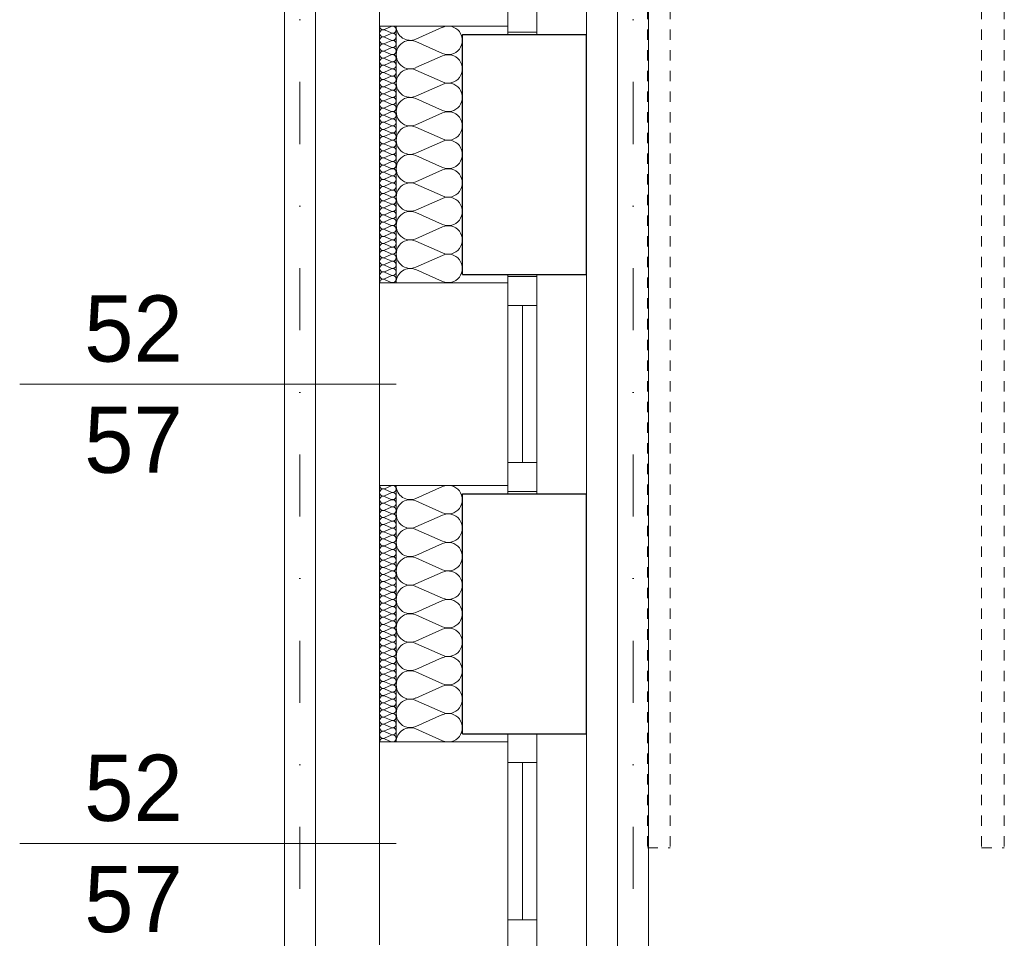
# Model space of a CAD drawing. Extents: x -613240 to -325500, y -25863 to 152403.
# Tile 238 of 254: x -431355 to -428975, y 137568 to 139788. Entities that reach past the tile are written whole.
import ezdxf

# ---------------------------------------------------------------- set-up
doc = ezdxf.new("R2010")
doc.units = 0
doc.header["$MEASUREMENT"] = 0
for name, pattern in [('Dot & Dashed', [450, 150, -150, 0, -150]), ('Hidden Line', [50, 25, -25]), ('Przerywana', [320, 160, -160])]:
    doc.linetypes.add(name, pattern=pattern)
doc.layers.add('Arch ocieplenie', color=7, linetype='Continuous')
doc.layers.add('Inwent Izolacje', color=7, linetype='Continuous')
for name, color, linetype, lineweight, true_color in [('Arch ocieplenie_Nr_Pióra__9', 7, 'Continuous', 13, 0x3dad99), ('Arch wykończenie_Nr_Pióra__3', 7, 'Continuous', 18, 0xff6600), ('Inwent Izolacje_Nr_Pióra__2', 7, 'Continuous', 13, 0x7f7f7f), ('INWENT KONST. DREWNIANA_Nr_Pióra__2', 7, 'Continuous', 13, 0x7f7f7f), ('INWENT.ŚCIANY_Nr_Pióra__2', 7, 'Continuous', 13, 0x7f7f7f), ('INWENT.ŚCIANY_Nr_Pióra__3', 7, 'Continuous', 18, 0xff6600)]:
    doc.layers.add(name, color=color, linetype=linetype, lineweight=lineweight, true_color=true_color)
for name, color, linetype, lineweight in [('INWENT DACH_Nr_Pióra__21', 7, 'Continuous', 9), ('INWENT KONST. DREWNIANA_Nr_Pióra__21', 7, 'Continuous', 9), ('INWENT. OKNA_Nr_Pióra__21', 7, 'Continuous', 9), ('INWENT. OKNA_Nr_Pióra__5', 7, 'Continuous', 13), ('INWENT.ŚCIANY_Nr_Pióra__1', 7, 'Continuous', 25), ('INWENT.ŚCIANY_Nr_Pióra__21', 7, 'Continuous', 9)]:
    doc.layers.add(name, color=color, linetype=linetype, lineweight=lineweight)
doc.styles.add('GENERATED_STYLE_5', font='txt')

# ---------------------------------------------------------------- blocks, each defined once
blk = doc.blocks.new('Izolacja cieplna 14_247', base_point=(-430484.9, 139772.6))
at = {"layer": 'Arch ocieplenie_Nr_Pióra__9', "linetype": 'Continuous'}
for p, q in [((-430456.9, 139771.9), (-430473, 139764.7)), ((-430473, 139763.3), (-430456.9, 139756.1)), ((-430456.9, 139754.6), (-430473, 139747.5)), ((-430473, 139746), (-430456.9, 139738.9)), ((-430456.9, 139737.4), (-430473, 139730.3)), ((-430473, 139728.8), (-430456.9, 139721.6)), ((-430456.9, 139720.2), (-430473, 139713)), ((-430473, 139711.6), (-430456.9, 139704.4)), ((-430456.9, 139703), (-430473, 139695.8)), ((-430473, 139694.4), (-430456.9, 139687.2)), ((-430456.9, 139685.8), (-430473, 139678.6)), ((-430473, 139677.1), (-430456.9, 139670)), ((-430456.9, 139668.5), (-430473, 139661.4)), ((-430473, 139659.9), (-430456.9, 139652.8)), ((-430456.9, 139651.3), (-430473, 139644.1)), ((-430473, 139642.7), (-430456.9, 139635.5)), ((-430456.9, 139634.1), (-430473, 139626.9)), ((-430473, 139625.5), (-430456.9, 139618.3)), ((-430456.9, 139616.9), (-430473, 139609.7)), ((-430473, 139608.3), (-430456.9, 139601.1)), ((-430456.9, 139599.6), (-430473, 139592.5)), ((-430473, 139591), (-430456.9, 139583.9)), ((-430456.9, 139582.4), (-430473, 139575.3)), ((-430473, 139573.8), (-430456.9, 139566.6)), ((-430456.9, 139565.2), (-430473, 139558)), ((-430473, 139556.6), (-430456.9, 139549.4)), ((-430456.9, 139548), (-430473, 139540.8)), ((-430473, 139539.4), (-430456.9, 139532.2)), ((-430456.9, 139530.8), (-430473, 139523.6)), ((-430473, 139522.1), (-430456.9, 139515)), ((-430456.9, 139513.5), (-430473, 139506.4)), ((-430473, 139504.9), (-430456.9, 139497.8)), ((-430456.9, 139496.3), (-430473, 139489.1)), ((-430473, 139487.7), (-430456.9, 139480.5)), ((-430456.9, 139479.1), (-430473, 139471.9)), ((-430473, 139470.5), (-430456.9, 139463.3)), ((-430456.9, 139461.9), (-430473, 139454.7)), ((-430473, 139453.3), (-430456.9, 139446.1)), ((-430456.9, 139444.6), (-430473, 139437.5)), ((-430473, 139436), (-430456.9, 139428.9)), ((-430456.9, 139427.4), (-430473, 139420.3)), ((-430473, 139418.8), (-430456.9, 139411.6)), ((-430456.9, 139410.2), (-430473, 139403)), ((-430473, 139401.6), (-430456.9, 139394.4)), ((-430456.9, 139393), (-430473, 139385.8)), ((-430473, 139384.4), (-430456.9, 139377.2)), ((-430456.9, 139375.8), (-430473, 139368.6)), ((-430473, 139367.1), (-430456.9, 139360)), ((-430456.9, 139358.5), (-430473, 139351.4)), ((-430473, 139349.9), (-430456.9, 139342.8)), ((-430456.9, 139341.3), (-430473, 139334.1)), ((-430473, 139332.7), (-430456.9, 139325.5)), ((-430456.9, 139324.1), (-430473, 139316.9)), ((-430473, 139315.5), (-430456.9, 139308.3)), ((-430456.9, 139306.9), (-430473, 139299.7)), ((-430473, 139298.3), (-430456.9, 139291.1)), ((-430456.9, 139289.6), (-430473, 139282.5)), ((-430473, 139281), (-430456.9, 139273.9)), ((-430456.9, 139272.4), (-430473, 139265.3)), ((-430473, 139263.8), (-430456.9, 139256.6)), ((-430456.9, 139255.2), (-430473, 139248)), ((-430473, 139246.6), (-430456.9, 139239.4)), ((-430456.9, 139238), (-430473, 139230.8)), ((-430473, 139229.4), (-430456.9, 139222.2)), ((-430456.9, 139220.8), (-430473, 139213.6)), ((-430473, 139212.1), (-430456.9, 139205)), ((-430456.9, 139203.5), (-430473, 139196.4)), ((-430473, 139194.9), (-430456.9, 139187.8)), ((-430456.9, 139186.3), (-430473, 139179.1)), ((-430473, 139177.7), (-430456.9, 139170.5)), ((-430456.9, 139169.1), (-430473, 139161.9)), ((-430473, 139160.5), (-430456.9, 139153.3))]:
    blk.add_line(p, q, dxfattribs=at)
for centre, start_param, end_param in [((-430476.4, 139755.4), 2.7288, 6.695979), ((-430476.4, 139772.6), 4.712389, 6.695979), ((-430453.5, 139764), 5.870392, 9.837571), ((-430453.5, 139746.8), 5.870392, 9.837571), ((-430476.4, 139738.1), 2.7288, 6.695979), ((-430476.4, 139720.9), 2.7288, 6.695979), ((-430453.5, 139729.5), 5.870392, 9.837571), ((-430476.4, 139703.7), 2.7288, 6.695979), ((-430453.5, 139712.3), 5.870392, 9.837571), ((-430476.4, 139686.5), 2.7288, 6.695979), ((-430453.5, 139695.1), 5.870392, 9.837571), ((-430453.5, 139677.9), 5.870392, 9.837571), ((-430476.4, 139669.3), 2.7288, 6.695979), ((-430476.4, 139652), 2.7288, 6.695979), ((-430453.5, 139660.6), 5.870392, 9.837571), ((-430476.4, 139634.8), 2.7288, 6.695979), ((-430453.5, 139643.4), 5.870392, 9.837571), ((-430453.5, 139626.2), 5.870392, 9.837571), ((-430476.4, 139617.6), 2.7288, 6.695979), ((-430453.5, 139609), 5.870392, 9.837571), ((-430476.4, 139600.4), 2.7288, 6.695979), ((-430476.4, 139583.1), 2.7288, 6.695979), ((-430453.5, 139591.8), 5.870392, 9.837571), ((-430476.4, 139565.9), 2.7288, 6.695979), ((-430453.5, 139574.5), 5.870392, 9.837571), ((-430453.5, 139557.3), 5.870392, 9.837571), ((-430476.4, 139548.7), 2.7288, 6.695979), ((-430476.4, 139531.5), 2.7288, 6.695979), ((-430453.5, 139540.1), 5.870392, 9.837571), ((-430476.4, 139514.3), 2.7288, 6.695979), ((-430453.5, 139522.9), 5.870392, 9.837571), ((-430476.4, 139497), 2.7288, 6.695979), ((-430453.5, 139505.6), 5.870392, 9.837571), ((-430453.5, 139488.4), 5.870392, 9.837571), ((-430476.4, 139479.8), 2.7288, 6.695979), ((-430476.4, 139462.6), 2.7288, 6.695979), ((-430453.5, 139471.2), 5.870392, 9.837571), ((-430476.4, 139445.4), 2.7288, 6.695979), ((-430453.5, 139454), 5.870392, 9.837571), ((-430453.5, 139436.8), 5.870392, 9.837571), ((-430476.4, 139428.1), 2.7288, 6.695979), ((-430453.5, 139419.5), 5.870392, 9.837571), ((-430476.4, 139410.9), 2.7288, 6.695979), ((-430476.4, 139393.7), 2.7288, 6.695979), ((-430453.5, 139402.3), 5.870392, 9.837571), ((-430476.4, 139376.5), 2.7288, 6.695979), ((-430453.5, 139385.1), 5.870392, 9.837571), ((-430453.5, 139367.9), 5.870392, 9.837571), ((-430476.4, 139359.3), 2.7288, 6.695979), ((-430476.4, 139342), 2.7288, 6.695979), ((-430453.5, 139350.6), 5.870392, 9.837571), ((-430476.4, 139324.8), 2.7288, 6.695979), ((-430453.5, 139333.4), 5.870392, 9.837571), ((-430453.5, 139316.2), 5.870392, 9.837571), ((-430476.4, 139307.6), 2.7288, 6.695979), ((-430453.5, 139299), 5.870392, 9.837571), ((-430476.4, 139290.4), 2.7288, 6.695979), ((-430476.4, 139273.1), 2.7288, 6.695979), ((-430453.5, 139281.8), 5.870392, 9.837571), ((-430476.4, 139255.9), 2.7288, 6.695979), ((-430453.5, 139264.5), 5.870392, 9.837571), ((-430453.5, 139247.3), 5.870392, 9.837571), ((-430476.4, 139238.7), 2.7288, 6.695979), ((-430476.4, 139221.5), 2.7288, 6.695979), ((-430453.5, 139230.1), 5.870392, 9.837571), ((-430476.4, 139204.3), 2.7288, 6.695979), ((-430453.5, 139212.9), 5.870392, 9.837571), ((-430476.4, 139187), 2.7288, 6.695979), ((-430453.5, 139195.6), 5.870392, 9.837571), ((-430453.5, 139178.4), 5.870392, 9.837571), ((-430476.4, 139169.8), 2.7288, 6.695979), ((-430476.4, 139152.6), 2.7288, 4.712389), ((-430453.5, 139161.2), 5.870392, 9.837571)]:
    blk.add_ellipse(centre, major_axis=(0, -8.61), ratio=0.987924, start_param=start_param, end_param=end_param, dxfattribs=at)
blk = doc.blocks.new('Izolacja cieplna 14_248', base_point=(-430484.9, 138662.6))
at = {"layer": 'Arch ocieplenie_Nr_Pióra__9', "linetype": 'Continuous'}
for p, q in [((-430456.9, 138661.9), (-430473, 138654.7)), ((-430473, 138653.3), (-430456.9, 138646.1)), ((-430456.9, 138644.6), (-430473, 138637.5)), ((-430473, 138636), (-430456.9, 138628.9)), ((-430456.9, 138627.4), (-430473, 138620.3)), ((-430473, 138618.8), (-430456.9, 138611.6)), ((-430456.9, 138610.2), (-430473, 138603)), ((-430473, 138601.6), (-430456.9, 138594.4)), ((-430456.9, 138593), (-430473, 138585.8)), ((-430473, 138584.4), (-430456.9, 138577.2)), ((-430456.9, 138575.8), (-430473, 138568.6)), ((-430473, 138567.1), (-430456.9, 138560)), ((-430456.9, 138558.5), (-430473, 138551.4)), ((-430473, 138549.9), (-430456.9, 138542.8)), ((-430456.9, 138541.3), (-430473, 138534.1)), ((-430473, 138532.7), (-430456.9, 138525.5)), ((-430456.9, 138524.1), (-430473, 138516.9)), ((-430473, 138515.5), (-430456.9, 138508.3)), ((-430456.9, 138506.9), (-430473, 138499.7)), ((-430473, 138498.3), (-430456.9, 138491.1)), ((-430456.9, 138489.6), (-430473, 138482.5)), ((-430473, 138481), (-430456.9, 138473.9)), ((-430456.9, 138472.4), (-430473, 138465.3)), ((-430473, 138463.8), (-430456.9, 138456.6)), ((-430456.9, 138455.2), (-430473, 138448)), ((-430473, 138446.6), (-430456.9, 138439.4)), ((-430456.9, 138438), (-430473, 138430.8)), ((-430473, 138429.4), (-430456.9, 138422.2)), ((-430456.9, 138420.8), (-430473, 138413.6)), ((-430473, 138412.1), (-430456.9, 138405)), ((-430456.9, 138403.5), (-430473, 138396.4)), ((-430473, 138394.9), (-430456.9, 138387.8)), ((-430456.9, 138386.3), (-430473, 138379.1)), ((-430473, 138377.7), (-430456.9, 138370.5)), ((-430456.9, 138369.1), (-430473, 138361.9)), ((-430473, 138360.5), (-430456.9, 138353.3)), ((-430456.9, 138351.9), (-430473, 138344.7)), ((-430473, 138343.3), (-430456.9, 138336.1)), ((-430456.9, 138334.6), (-430473, 138327.5)), ((-430473, 138326), (-430456.9, 138318.9)), ((-430456.9, 138317.4), (-430473, 138310.3)), ((-430473, 138308.8), (-430456.9, 138301.6)), ((-430456.9, 138300.2), (-430473, 138293)), ((-430473, 138291.6), (-430456.9, 138284.4)), ((-430456.9, 138283), (-430473, 138275.8)), ((-430473, 138274.4), (-430456.9, 138267.2)), ((-430456.9, 138265.8), (-430473, 138258.6)), ((-430473, 138257.1), (-430456.9, 138250)), ((-430456.9, 138248.5), (-430473, 138241.4)), ((-430473, 138239.9), (-430456.9, 138232.8)), ((-430456.9, 138231.3), (-430473, 138224.1)), ((-430473, 138222.7), (-430456.9, 138215.5)), ((-430456.9, 138214.1), (-430473, 138206.9)), ((-430473, 138205.5), (-430456.9, 138198.3)), ((-430456.9, 138196.9), (-430473, 138189.7)), ((-430473, 138188.3), (-430456.9, 138181.1)), ((-430456.9, 138179.6), (-430473, 138172.5)), ((-430473, 138171), (-430456.9, 138163.9)), ((-430456.9, 138162.4), (-430473, 138155.3)), ((-430473, 138153.8), (-430456.9, 138146.6)), ((-430456.9, 138145.2), (-430473, 138138)), ((-430473, 138136.6), (-430456.9, 138129.4)), ((-430456.9, 138128), (-430473, 138120.8)), ((-430473, 138119.4), (-430456.9, 138112.2)), ((-430456.9, 138110.8), (-430473, 138103.6)), ((-430473, 138102.1), (-430456.9, 138095)), ((-430456.9, 138093.5), (-430473, 138086.4)), ((-430473, 138084.9), (-430456.9, 138077.8)), ((-430456.9, 138076.3), (-430473, 138069.1)), ((-430473, 138067.7), (-430456.9, 138060.5)), ((-430456.9, 138059.1), (-430473, 138051.9)), ((-430473, 138050.5), (-430456.9, 138043.3))]:
    blk.add_line(p, q, dxfattribs=at)
for centre, start_param, end_param in [((-430476.4, 138662.6), 4.712389, 6.695979), ((-430453.5, 138654), 5.870392, 9.837571), ((-430476.4, 138645.4), 2.7288, 6.695979), ((-430476.4, 138628.1), 2.7288, 6.695979), ((-430453.5, 138636.8), 5.870392, 9.837571), ((-430476.4, 138610.9), 2.7288, 6.695979), ((-430453.5, 138619.5), 5.870392, 9.837571), ((-430453.5, 138602.3), 5.870392, 9.837571), ((-430476.4, 138593.7), 2.7288, 6.695979), ((-430453.5, 138585.1), 5.870392, 9.837571), ((-430476.4, 138576.5), 2.7288, 6.695979), ((-430476.4, 138559.3), 2.7288, 6.695979), ((-430453.5, 138567.9), 5.870392, 9.837571), ((-430476.4, 138542), 2.7288, 6.695979), ((-430453.5, 138550.6), 5.870392, 9.837571), ((-430453.5, 138533.4), 5.870392, 9.837571), ((-430476.4, 138524.8), 2.7288, 6.695979), ((-430476.4, 138507.6), 2.7288, 6.695979), ((-430453.5, 138516.2), 5.870392, 9.837571), ((-430476.4, 138490.4), 2.7288, 6.695979), ((-430453.5, 138499), 5.870392, 9.837571), ((-430476.4, 138473.1), 2.7288, 6.695979), ((-430453.5, 138481.8), 5.870392, 9.837571), ((-430453.5, 138464.5), 5.870392, 9.837571), ((-430476.4, 138455.9), 2.7288, 6.695979), ((-430476.4, 138438.7), 2.7288, 6.695979), ((-430453.5, 138447.3), 5.870392, 9.837571), ((-430476.4, 138421.5), 2.7288, 6.695979), ((-430453.5, 138430.1), 5.870392, 9.837571), ((-430453.5, 138412.9), 5.870392, 9.837571), ((-430476.4, 138404.3), 2.7288, 6.695979), ((-430453.5, 138395.6), 5.870392, 9.837571), ((-430476.4, 138387), 2.7288, 6.695979), ((-430476.4, 138369.8), 2.7288, 6.695979), ((-430453.5, 138378.4), 5.870392, 9.837571), ((-430476.4, 138352.6), 2.7288, 6.695979), ((-430453.5, 138361.2), 5.870392, 9.837571), ((-430453.5, 138344), 5.870392, 9.837571), ((-430476.4, 138335.4), 2.7288, 6.695979), ((-430476.4, 138318.1), 2.7288, 6.695979), ((-430453.5, 138326.8), 5.870392, 9.837571), ((-430476.4, 138300.9), 2.7288, 6.695979), ((-430453.5, 138309.5), 5.870392, 9.837571), ((-430476.4, 138283.7), 2.7288, 6.695979), ((-430453.5, 138292.3), 5.870392, 9.837571), ((-430453.5, 138275.1), 5.870392, 9.837571), ((-430476.4, 138266.5), 2.7288, 6.695979), ((-430476.4, 138249.3), 2.7288, 6.695979), ((-430453.5, 138257.9), 5.870392, 9.837571), ((-430476.4, 138232), 2.7288, 6.695979), ((-430453.5, 138240.6), 5.870392, 9.837571), ((-430453.5, 138223.4), 5.870392, 9.837571), ((-430476.4, 138214.8), 2.7288, 6.695979), ((-430476.4, 138197.6), 2.7288, 6.695979), ((-430453.5, 138206.2), 5.870392, 9.837571), ((-430476.4, 138180.4), 2.7288, 6.695979), ((-430453.5, 138189), 5.870392, 9.837571), ((-430476.4, 138163.1), 2.7288, 6.695979), ((-430453.5, 138171.8), 5.870392, 9.837571), ((-430453.5, 138154.5), 5.870392, 9.837571), ((-430476.4, 138145.9), 2.7288, 6.695979), ((-430476.4, 138128.7), 2.7288, 6.695979), ((-430453.5, 138137.3), 5.870392, 9.837571), ((-430476.4, 138111.5), 2.7288, 6.695979), ((-430453.5, 138120.1), 5.870392, 9.837571), ((-430453.5, 138102.9), 5.870392, 9.837571), ((-430476.4, 138094.3), 2.7288, 6.695979), ((-430453.5, 138085.6), 5.870392, 9.837571), ((-430476.4, 138077), 2.7288, 6.695979), ((-430476.4, 138059.8), 2.7288, 6.695979), ((-430453.5, 138068.4), 5.870392, 9.837571), ((-430476.4, 138042.6), 2.7288, 4.712389), ((-430453.5, 138051.2), 5.870392, 9.837571)]:
    blk.add_ellipse(centre, major_axis=(0, -8.61), ratio=0.987924, start_param=start_param, end_param=end_param, dxfattribs=at)
blk = doc.blocks.new('Izolacja cieplna 14_366', base_point=(-430444.9, 138042.6))
at = {"layer": 'Inwent Izolacje_Nr_Pióra__2', "linetype": 'Continuous'}
for p, q in [((-430397.3, 138631), (-430332.6, 138659.7)), ((-430332.6, 138596.6), (-430397.3, 138625.3)), ((-430397.3, 138562.2), (-430332.6, 138590.8)), ((-430332.6, 138527.7), (-430397.3, 138556.4)), ((-430397.3, 138493.3), (-430332.6, 138521.9)), ((-430332.6, 138458.8), (-430397.3, 138487.5)), ((-430397.3, 138424.4), (-430332.6, 138453)), ((-430332.6, 138389.9), (-430397.3, 138418.6)), ((-430397.3, 138355.5), (-430332.6, 138384.1)), ((-430332.6, 138321), (-430397.3, 138349.7)), ((-430397.3, 138286.6), (-430332.6, 138315.3)), ((-430332.6, 138252.2), (-430397.3, 138280.8)), ((-430397.3, 138217.7), (-430332.6, 138246.4)), ((-430332.6, 138183.3), (-430397.3, 138211.9)), ((-430397.3, 138148.8), (-430332.6, 138177.5)), ((-430332.6, 138114.4), (-430397.3, 138143)), ((-430397.3, 138079.9), (-430332.6, 138108.6)), ((-430332.6, 138045.5), (-430397.3, 138074.1))]:
    blk.add_line(p, q, dxfattribs=at)
for centre, start_param, end_param in [((-430410.9, 138662.6), 1.570796, 3.554385), ((-430319, 138628.1), 2.728799, 6.695979), ((-430410.9, 138593.7), 5.870392, 9.837571), ((-430319, 138559.3), 2.728799, 6.695979), ((-430410.9, 138524.8), 5.870392, 9.837571), ((-430319, 138490.4), 2.728799, 6.695979), ((-430410.9, 138455.9), 5.870392, 9.837571), ((-430319, 138421.5), 2.728799, 6.695979), ((-430410.9, 138387), 5.870392, 9.837571), ((-430319, 138352.6), 2.728799, 6.695979), ((-430410.9, 138318.1), 5.870392, 9.837571), ((-430319, 138283.7), 2.728799, 6.695979), ((-430410.9, 138249.3), 5.870392, 9.837571), ((-430319, 138214.8), 2.728799, 6.695979), ((-430410.9, 138180.4), 5.870392, 9.837571), ((-430319, 138145.9), 2.728799, 6.695979), ((-430410.9, 138111.5), 5.870392, 9.837571), ((-430319, 138077), 2.728799, 6.695979), ((-430410.9, 138042.6), 5.870392, 7.853982)]:
    blk.add_ellipse(centre, major_axis=(0, 34.4), ratio=0.987924, start_param=start_param, end_param=end_param, dxfattribs=at)
blk = doc.blocks.new('Izolacja cieplna 14_367', base_point=(-430444.9, 139152.6))
at = {"layer": 'Inwent Izolacje_Nr_Pióra__2', "linetype": 'Continuous'}
for p, q in [((-430397.3, 139741), (-430332.6, 139769.7)), ((-430332.6, 139706.6), (-430397.3, 139735.3)), ((-430397.3, 139672.2), (-430332.6, 139700.8)), ((-430332.6, 139637.7), (-430397.3, 139666.4)), ((-430397.3, 139603.3), (-430332.6, 139631.9)), ((-430332.6, 139568.8), (-430397.3, 139597.5)), ((-430397.3, 139534.4), (-430332.6, 139563)), ((-430332.6, 139499.9), (-430397.3, 139528.6)), ((-430397.3, 139465.5), (-430332.6, 139494.1)), ((-430332.6, 139431), (-430397.3, 139459.7)), ((-430397.3, 139396.6), (-430332.6, 139425.3)), ((-430332.6, 139362.2), (-430397.3, 139390.8)), ((-430397.3, 139327.7), (-430332.6, 139356.4)), ((-430332.6, 139293.3), (-430397.3, 139321.9)), ((-430397.3, 139258.8), (-430332.6, 139287.5)), ((-430332.6, 139224.4), (-430397.3, 139253)), ((-430397.3, 139189.9), (-430332.6, 139218.6)), ((-430332.6, 139155.5), (-430397.3, 139184.1))]:
    blk.add_line(p, q, dxfattribs=at)
for centre, start_param, end_param in [((-430410.9, 139772.6), 1.570796, 3.554385), ((-430319, 139738.1), 2.728799, 6.695979), ((-430410.9, 139703.7), 5.870392, 9.837571), ((-430319, 139669.3), 2.728799, 6.695979), ((-430410.9, 139634.8), 5.870392, 9.837571), ((-430319, 139600.4), 2.728799, 6.695979), ((-430410.9, 139565.9), 5.870392, 9.837571), ((-430319, 139531.5), 2.728799, 6.695979), ((-430410.9, 139497), 5.870392, 9.837571), ((-430319, 139462.6), 2.728799, 6.695979), ((-430410.9, 139428.1), 5.870392, 9.837571), ((-430319, 139393.7), 2.728799, 6.695979), ((-430410.9, 139359.3), 5.870392, 9.837571), ((-430319, 139324.8), 2.728799, 6.695979), ((-430410.9, 139290.4), 5.870392, 9.837571), ((-430319, 139255.9), 2.728799, 6.695979), ((-430410.9, 139221.5), 5.870392, 9.837571), ((-430319, 139187), 2.728799, 6.695979), ((-430410.9, 139152.6), 5.870392, 7.853982)]:
    blk.add_ellipse(centre, major_axis=(0, 34.4), ratio=0.987924, start_param=start_param, end_param=end_param, dxfattribs=at)

msp = doc.modelspace()

# ---------------------------------------------------------------- linework, layer by layer
at = {"layer": 'Arch wykończenie_Nr_Pióra__3', "linetype": 'Continuous'}
msp.add_line((-430484.9, 138042.6), (-430484.9, 138662.6), dxfattribs=at)
at = {"layer": 'INWENT DACH_Nr_Pióra__21', "linetype": 'Przerywana'}
msp.add_line((-430714.9, 143282.6), (-430714.9, 135052.6), dxfattribs=at)
at = {"layer": 'INWENT KONST. DREWNIANA_Nr_Pióra__2', "linetype": 'Hidden Line'}
for p, q in [((-429837.4, 142264.8), (-429837.4, 137786.5)), ((-429782.4, 142264.8), (-429782.4, 137786.5)), ((-429029.9, 142264.8), (-429029.9, 137786.5)), ((-428974.9, 142264.8), (-428974.9, 137786.5)), ((-429837.4, 137786.5), (-429782.4, 137786.5)), ((-429029.9, 137786.5), (-428974.9, 137786.5))]:
    msp.add_line(p, q, dxfattribs=at)
at = {"layer": 'INWENT KONST. DREWNIANA_Nr_Pióra__2', "linetype": 'Continuous'}
for p, q in [((-430714.9, 134952.6), (-430714.9, 140852.6)), ((-430639.9, 134952.6), (-430639.9, 140852.6)), ((-429909.9, 134952.6), (-429909.9, 140852.6)), ((-429834.9, 134952.6), (-429834.9, 140852.6))]:
    msp.add_line(p, q, dxfattribs=at)
at = {"layer": 'INWENT KONST. DREWNIANA_Nr_Pióra__21', "linetype": 'Dot & Dashed'}
for p, q in [((-430677.4, 130485.7), (-430677.4, 140852.6)), ((-429872.4, 130485.7), (-429872.4, 140852.6))]:
    msp.add_line(p, q, dxfattribs=at)
at = {"layer": 'INWENT. OKNA_Nr_Pióra__5', "linetype": 'Continuous'}
for p, q in [((-430174.9, 140282.6), (-430174.9, 139752.6)), ((-430104.9, 140282.6), (-430104.9, 139752.6)), ((-430104.9, 139757.6), (-430174.9, 139757.6)), ((-430174.9, 139172.6), (-430174.9, 138642.6)), ((-430104.9, 139167.6), (-430174.9, 139167.6)), ((-430104.9, 139172.6), (-430104.9, 138642.6)), ((-430104.9, 139097.6), (-430174.9, 139097.6)), ((-430139.9, 139097.6), (-430139.9, 138717.6)), ((-430444.9, 138907.6), (-431354.9, 138907.6)), ((-430104.9, 138717.6), (-430174.9, 138717.6)), ((-430104.9, 138647.6), (-430174.9, 138647.6)), ((-430174.9, 138062.6), (-430174.9, 137542.6)), ((-430104.9, 138062.6), (-430174.9, 138062.6)), ((-430104.9, 138062.6), (-430104.9, 137542.6)), ((-430104.9, 137992.6), (-430174.9, 137992.6)), ((-430139.9, 137992.6), (-430139.9, 137612.6)), ((-430444.9, 137797.6), (-431354.9, 137797.6)), ((-430104.9, 137612.6), (-430174.9, 137612.6))]:
    msp.add_line(p, q, dxfattribs=at)
at = {"layer": 'INWENT.ŚCIANY_Nr_Pióra__1', "linetype": 'Continuous'}
for p, q in [((-430284.9, 139752.6), (-429984.9, 139752.6)), ((-430284.9, 139172.6), (-430284.9, 139752.6)), ((-429984.9, 139172.6), (-429984.9, 139752.6)), ((-430284.9, 139172.6), (-429984.9, 139172.6)), ((-430284.9, 138642.6), (-429984.9, 138642.6)), ((-430284.9, 138062.6), (-430284.9, 138642.6)), ((-429984.9, 138062.6), (-429984.9, 138642.6)), ((-430284.9, 138062.6), (-429984.9, 138062.6))]:
    msp.add_line(p, q, dxfattribs=at)
at = {"layer": 'INWENT.ŚCIANY_Nr_Pióra__2', "linetype": 'Continuous'}
for p, q in [((-430444.9, 139152.6), (-430444.9, 139772.6)), ((-430444.9, 138042.6), (-430444.9, 138662.6))]:
    msp.add_line(p, q, dxfattribs=at)
at = {"layer": 'INWENT.ŚCIANY_Nr_Pióra__21', "linetype": 'Continuous'}
for p, q in [((-429984.9, 139752.6), (-429984.9, 140282.6)), ((-430484.9, 139772.6), (-430484.9, 140262.6)), ((-429984.9, 138642.6), (-429984.9, 139172.6)), ((-430484.9, 138662.6), (-430484.9, 139152.6)), ((-430484.9, 137552.6), (-430484.9, 138042.6)), ((-429984.9, 137542.6), (-429984.9, 138062.6))]:
    msp.add_line(p, q, dxfattribs=at)
at = {"layer": 'INWENT.ŚCIANY_Nr_Pióra__3', "linetype": 'Continuous'}
for p, q in [((-430484.9, 139772.6), (-430174.9, 139772.6)), ((-430484.9, 139772.6), (-430484.9, 139152.6)), ((-430484.9, 139152.6), (-430174.9, 139152.6)), ((-430484.9, 138662.6), (-430174.9, 138662.6)), ((-430484.9, 138042.6), (-430174.9, 138042.6))]:
    msp.add_line(p, q, dxfattribs=at)

# ---------------------------------------------------------------- block references
at = {"layer": 'Arch ocieplenie', "color": 104, "linetype": 'Continuous', "lineweight": 13, "true_color": 0x029e21}
for name, p in [('Izolacja cieplna 14_247', (-430484.9, 139772.6)), ('Izolacja cieplna 14_248', (-430484.9, 138662.6))]:
    msp.add_blockref(name, p, dxfattribs=at)
at = {"layer": 'Inwent Izolacje', "color": 104, "linetype": 'Continuous', "lineweight": 13, "true_color": 0x029e21}
for name, p in [('Izolacja cieplna 14_367', (-430444.9, 139152.6)), ('Izolacja cieplna 14_366', (-430444.9, 138042.6))]:
    msp.add_blockref(name, p, dxfattribs=at)

# ---------------------------------------------------------------- texts
at = {"layer": 'INWENT. OKNA_Nr_Pióra__21', "linetype": 'Continuous', "char_height": 160, "width": 709.227, "attachment_point": 2, "line_spacing_factor": 1.007581, "style": 'GENERATED_STYLE_5'}
for insert in [(-431079.9, 139121.8), (-431079.9, 138011.8)]:
    msp.add_mtext('{52\\P57}', dxfattribs=dict(at, insert=insert))

doc.saveas('drawing.dxf')
